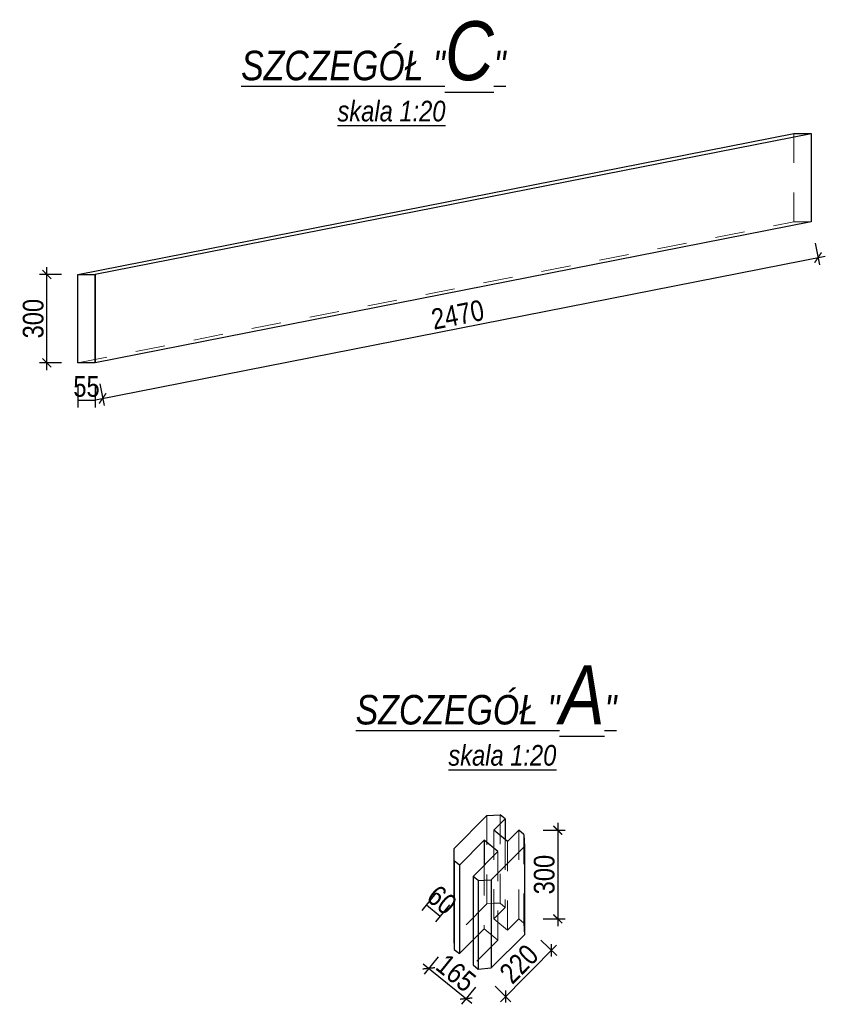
# Model space of a CAD drawing. Header units: metres. Extents: x 45702 to 45878, y -49323 to -49219.
# Tile 32 of 35: x 45841.86 to 45844.59, y -49275.31 to -49271.97. Entities that reach past the tile are written whole.
import ezdxf

# ---------------------------------------------------------------- set-up
doc = ezdxf.new("R2010")
doc.units = ezdxf.units.M
doc.linetypes.add('ACAD_ISO03W100', pattern=[30, 12, -18])
doc.layers.add('_wymiary', color=7, linetype='Continuous', lineweight=13)
doc.layers.add('wymiarowanie', color=7, linetype='Continuous')
doc.styles.add('arial_ce', font='arial.ttf')
doc.styles.add('znakn', font='ARIALN.TTF')
doc.dimstyles.new('S20_T2.50_[cm]', dxfattribs={"dimtxt": 0.05, "dimasz": 0.03, "dimexe": 0.025, "dimexo": 0.05, "dimgap": 0.01, "dimtad": 1, "dimdec": 0, "dimlfac": 100, "dimrnd": 0.01, "dimzin": 0, "dimdsep": 46, "dimtxsty": 'znakn', "dimblk": 'ARCHTICK', "dimcen": -0.03, "dimdle": 0.025, "dimclrd": 256, "dimclre": 256, "dimclrt": 7, "dimadec": 0, "dimazin": 0, "dimtfac": 1, "dimtdec": 0, "dimtix": 1, "dimtmove": 2, "dimatfit": 3, "dimfxl": 0.05, "dimfxlon": 1, "dimtolj": 1, "dimtzin": 0, "dimarcsym": 0})

# ---------------------------------------------------------------- blocks, each defined once
blk = doc.blocks.new('_ArchTick')
at = {"color": 0, "linetype": 'ByBlock', "const_width": 0.15}
blk.add_lwpolyline([(-0.5, -0.5), (0.5, 0.5)], dxfattribs=at)
blk = doc.blocks.new('*D891')
at = {"layer": '_wymiary', "lineweight": -2, "ltscale": 0.5, "transparency": 16777216}
for p, q in [((45844.5541, -49272.7309), (45844.5686, -49272.8045)), ((45842.1168, -49273.2618), (45844.5883, -49272.7752)), ((45842.1317, -49273.2079), (45842.1462, -49273.2815))]:
    blk.add_line(p, q, dxfattribs=at)
at = {"layer": 'Defpoints', "color": 0, "ltscale": 0.5, "transparency": 16777216}
for p in [(45844.54, -49272.6592), (45844.5638, -49272.78), (45842.1175, -49273.1362)]:
    blk.add_point(p, dxfattribs=at)
at = {"layer": '_wymiary', "lineweight": -2, "ltscale": 0.5, "transparency": 16777216, "xscale": 0.03, "yscale": 0.03, "zscale": 0.03}
for p, rotation in [((45844.5638, -49272.78), 11.13903175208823), ((45842.1413, -49273.257), 191.1390317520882)]:
    blk.add_blockref('_ArchTick', p, dxfattribs=dict(at, rotation=rotation))
at = {"layer": '_wymiary', "color": 7, "ltscale": 0.5, "transparency": 16777216, "insert": (45843.3437, -49272.9736), "char_height": 0.07, "attachment_point": 5, "rotation": 11.139, "style": 'znakn'}
blk.add_mtext('\\A1;2470', dxfattribs=at)
blk = doc.blocks.new('*D892')
at = {"layer": '_wymiary', "lineweight": -2, "ltscale": 0.5, "transparency": 16777216}
for p, q in [((45842.0579, -49273.2126), (45842.0579, -49273.2876)), ((45842.116, -49273.2126), (45842.116, -49273.2876)), ((45842.0579, -49273.2626), (45842.116, -49273.2626))]:
    blk.add_line(p, q, dxfattribs=at)
at = {"layer": 'Defpoints', "color": 0, "ltscale": 0.5, "transparency": 16777216}
for p in [(45842.0578, -49273.1365), (45842.116, -49273.1365), (45842.116, -49273.2626)]:
    blk.add_point(p, dxfattribs=at)
at = {"layer": '_wymiary', "color": 7, "ltscale": 0.5, "transparency": 16777216, "insert": (45842.0869, -49273.217), "char_height": 0.07, "attachment_point": 5, "rotation": 0.0081, "style": 'znakn'}
blk.add_mtext('\\A1;55', dxfattribs=at)
blk = doc.blocks.new('*D893')
at = {"layer": '_wymiary', "lineweight": -2, "ltscale": 0.5, "transparency": 16777216}
for p, q in [((45842.0023, -49272.8371), (45841.9273, -49272.8371)), ((45841.9523, -49273.1615), (45841.9523, -49272.8121)), ((45842.0023, -49273.1365), (45841.9273, -49273.1365))]:
    blk.add_line(p, q, dxfattribs=at)
at = {"layer": 'Defpoints', "color": 0, "ltscale": 0.5, "transparency": 16777216}
for p in [(45841.9523, -49272.8371), (45842.0578, -49272.8371), (45842.0578, -49273.1365)]:
    blk.add_point(p, dxfattribs=at)
at = {"layer": '_wymiary', "lineweight": -2, "ltscale": 0.5, "transparency": 16777216, "xscale": 0.03, "yscale": 0.03, "zscale": 0.03}
for p, rotation in [((45841.9523, -49272.8371), 90), ((45841.9523, -49273.1365), 270)]:
    blk.add_blockref('_ArchTick', p, dxfattribs=dict(at, rotation=rotation))
at = {"layer": '_wymiary', "color": 7, "ltscale": 0.5, "transparency": 16777216, "insert": (45841.9066, -49272.9868), "char_height": 0.07, "attachment_point": 5, "rotation": 90, "style": 'znakn'}
blk.add_mtext('\\A1;300', dxfattribs=at)
blk = doc.blocks.new('*D894')
at = {"layer": '_wymiary', "lineweight": -2, "ltscale": 0.5, "transparency": 16777216}
for p, q in [((45843.4887, -49275.3016), (45843.6787, -49275.1098)), ((45843.6256, -49275.0924), (45843.6789, -49275.1452)), ((45843.4708, -49275.2487), (45843.5241, -49275.3015))]:
    blk.add_line(p, q, dxfattribs=at)
at = {"layer": 'Defpoints', "color": 0, "ltscale": 0.5, "transparency": 16777216}
for p in [(45843.5675, -49275.0349), (45843.6611, -49275.1276), (45843.4127, -49275.1912)]:
    blk.add_point(p, dxfattribs=at)
at = {"layer": '_wymiary', "lineweight": -2, "ltscale": 0.5, "transparency": 16777216, "xscale": 0.03, "yscale": 0.03, "zscale": 0.03}
for p, rotation in [((45843.6611, -49275.1276), 45.27562089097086), ((45843.5063, -49275.2839), 225.2756208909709)]:
    blk.add_blockref('_ArchTick', p, dxfattribs=dict(at, rotation=rotation))
at = {"layer": '_wymiary', "color": 7, "ltscale": 0.5, "transparency": 16777216, "insert": (45843.5512, -49275.1735), "char_height": 0.07, "attachment_point": 5, "rotation": 45.2756, "style": 'znakn'}
blk.add_mtext('\\A1;220', dxfattribs=at)
blk = doc.blocks.new('*D895')
at = {"layer": '_wymiary', "lineweight": -2, "ltscale": 0.5, "transparency": 16777216}
for p, q in [((45843.2263, -49275.1726), (45843.3918, -49275.3066)), ((45843.2771, -49275.1495), (45843.23, -49275.2078)), ((45843.4038, -49275.252), (45843.3566, -49275.3103))]:
    blk.add_line(p, q, dxfattribs=at)
at = {"layer": 'Defpoints', "color": 0, "ltscale": 0.5, "transparency": 16777216}
for p in [(45843.3302, -49275.0839), (45843.4569, -49275.1863), (45843.3723, -49275.2908)]:
    blk.add_point(p, dxfattribs=at)
at = {"layer": '_wymiary', "lineweight": -2, "ltscale": 0.5, "transparency": 16777216, "xscale": 0.03, "yscale": 0.03, "zscale": 0.03}
for p, rotation in [((45843.2457, -49275.1883), 141.0163809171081), ((45843.3723, -49275.2908), 321.0163809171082)]:
    blk.add_blockref('_ArchTick', p, dxfattribs=dict(at, rotation=rotation))
at = {"layer": '_wymiary', "color": 7, "ltscale": 0.5, "transparency": 16777216, "insert": (45843.3378, -49275.204), "char_height": 0.07, "attachment_point": 5, "rotation": 321.0164, "style": 'znakn'}
blk.add_mtext('\\A1;165', dxfattribs=at)
blk = doc.blocks.new('*D896')
at = {"layer": '_wymiary', "lineweight": -2, "ltscale": 0.5, "transparency": 16777216}
for p, q in [((45843.2698, -49274.9342), (45843.2219, -49274.9919)), ((45843.2379, -49274.9727), (45843.2842, -49275.0112)), ((45843.3161, -49274.9727), (45843.2682, -49275.0304))]:
    blk.add_line(p, q, dxfattribs=at)
at = {"layer": 'Defpoints', "color": 0, "ltscale": 0.5, "transparency": 16777216}
for p in [(45843.3493, -49274.8385), (45843.3956, -49274.877), (45843.2842, -49275.0112)]:
    blk.add_point(p, dxfattribs=at)
at = {"layer": '_wymiary', "color": 7, "ltscale": 0.5, "transparency": 16777216, "insert": (45843.2902, -49274.9567), "char_height": 0.07, "attachment_point": 5, "rotation": 320.2952, "style": 'znakn'}
blk.add_mtext('\\A1;60', dxfattribs=at)
blk = doc.blocks.new('*D897')
at = {"layer": '_wymiary', "lineweight": -2, "ltscale": 0.5, "transparency": 16777216}
for p, q in [((45843.6826, -49274.6957), (45843.6826, -49275.0457)), ((45843.6326, -49274.7207), (45843.7076, -49274.7207)), ((45843.6326, -49275.0207), (45843.7076, -49275.0207))]:
    blk.add_line(p, q, dxfattribs=at)
at = {"layer": 'Defpoints', "color": 0, "ltscale": 0.5, "transparency": 16777216}
for p in [(45843.5504, -49274.7207), (45843.5504, -49275.0207), (45843.6826, -49275.0207)]:
    blk.add_point(p, dxfattribs=at)
at = {"layer": '_wymiary', "lineweight": -2, "ltscale": 0.5, "transparency": 16777216, "xscale": 0.03, "yscale": 0.03, "zscale": 0.03}
for p, rotation in [((45843.6826, -49274.7207), 90), ((45843.6826, -49275.0207), 270)]:
    blk.add_blockref('_ArchTick', p, dxfattribs=dict(at, rotation=rotation))
at = {"layer": '_wymiary', "color": 7, "ltscale": 0.5, "transparency": 16777216, "insert": (45843.6369, -49274.8707), "char_height": 0.07, "attachment_point": 5, "rotation": 90, "style": 'znakn'}
blk.add_mtext('\\A1;300', dxfattribs=at)

msp = doc.modelspace()

# ---------------------------------------------------------------- linework, layer by layer
at = {"layer": '_wymiary', "lineweight": 30, "ltscale": 0.5}
for p, q in [((45842.0578492, -49272.8370844), (45844.4818412, -49272.3597927)), ((45844.4818412, -49272.3597927), (45844.540011, -49272.3597927)), ((45844.540011, -49272.3597927), (45844.540011, -49272.6591768)), ((45843.3302398, -49274.7838606), (45843.4428313, -49274.6701805)), ((45843.4428313, -49274.6701805), (45843.4870226, -49274.6680305)), ((45843.5040918, -49274.6822041), (45843.4870226, -49274.6680305)), ((45843.5040918, -49274.6822041), (45843.4664796, -49274.72018)), ((45843.5040918, -49274.6822041), (45843.5040918, -49274.7514116)), ((45843.5128181, -49274.7586575), (45843.4664796, -49274.72018)), ((45843.5504303, -49274.7206816), (45843.5128181, -49274.7586575)), ((45843.5674995, -49274.7348552), (45843.5504303, -49274.7206816)), ((45843.5674995, -49274.7348552), (45843.569469, -49274.7753352)), ((45843.4327655, -49274.75422), (45843.3492785, -49274.8385141)), ((45843.4791039, -49274.7926976), (45843.4327655, -49274.75422)), ((45843.4327655, -49274.75422), (45843.4327655, -49274.839484)), ((45843.4568775, -49274.8890152), (45843.569469, -49274.7753352)), ((45843.569469, -49274.7753352), (45843.569469, -49275.0753352)), ((45843.3302398, -49274.7838606), (45843.3302398, -49275.0838606)), ((45843.4791039, -49274.7926976), (45843.3956169, -49274.8769917)), ((45843.3492785, -49274.8385141), (45843.3322092, -49274.8243405)), ((45843.3322092, -49274.8243405), (45843.3322092, -49275.1243405)), ((45843.3492785, -49274.8385141), (45843.3492785, -49275.1385141)), ((45843.4126862, -49274.8911653), (45843.3956169, -49274.8769917)), ((45843.3956169, -49274.8769917), (45843.3956169, -49275.1769917)), ((45843.4126862, -49274.8911653), (45843.4568775, -49274.8890152)), ((45843.4126862, -49274.8911653), (45843.4126862, -49275.1911653)), ((45843.4568775, -49274.8890152), (45843.4568775, -49275.1863498)), ((45843.4568775, -49275.1863498), (45843.569469, -49275.0753352)), ((45843.3302398, -49275.0838606), (45843.3322092, -49275.1243405)), ((45843.3492785, -49275.1385141), (45843.3956169, -49275.0917277)), ((45843.3322092, -49275.1243405), (45843.3492785, -49275.1385141)), ((45843.3956169, -49275.1769917), (45843.4126862, -49275.1911653)), ((45843.4126862, -49275.1911653), (45843.4568775, -49275.1863498))]:
    msp.add_line(p, q, dxfattribs=at)
at = {"layer": '_wymiary', "color": 7, "linetype": 'ACAD_ISO03W100', "ltscale": 0.001}
for p, q in [((45844.4818412, -49272.6591768), (45844.4818412, -49272.3597927)), ((45842.0578492, -49273.1364685), (45844.4818412, -49272.6591768)), ((45844.540011, -49272.6591768), (45844.4818412, -49272.6591768)), ((45843.4428313, -49274.6701805), (45843.4428313, -49274.9701805)), ((45843.4870226, -49274.6680305), (45843.4870226, -49274.9680305)), ((45843.4664796, -49274.72018), (45843.4664796, -49275.02018)), ((45843.5504303, -49274.7206816), (45843.5504303, -49275.0206816)), ((45843.5674995, -49274.7348552), (45843.5674995, -49275.0348552)), ((45843.5040918, -49274.7551131), (45843.5040918, -49274.9822041)), ((45843.5128181, -49274.7586575), (45843.5128181, -49275.0586575)), ((45843.4791039, -49274.7926976), (45843.4791039, -49275.0926976)), ((45843.4327655, -49274.8416284), (45843.4327655, -49275.05422)), ((45843.4428313, -49274.9701805), (45843.3302398, -49275.0838606)), ((45843.4664796, -49274.9680305), (45843.4428313, -49274.9701805)), ((45843.4870226, -49274.9680305), (45843.4664796, -49274.9680305)), ((45843.4664796, -49275.02018), (45843.5040918, -49274.9822041)), ((45843.5128181, -49275.0586575), (45843.4664796, -49275.02018)), ((45843.5504303, -49275.0206816), (45843.5128181, -49275.0586575)), ((45843.5674995, -49275.0348552), (45843.5504303, -49275.0206816)), ((45843.3977655, -49275.0895584), (45843.4327655, -49275.05422)), ((45843.4327655, -49275.05422), (45843.4791039, -49275.0926976)), ((45843.4791039, -49275.0926976), (45843.3956169, -49275.1769917))]:
    msp.add_line(p, q, dxfattribs=at)
at = {"layer": '_wymiary', "ltscale": 0.5}
for p, q in [((45843.3302398, -49274.7838606), (45843.3322092, -49274.8243405)), ((45843.5040918, -49274.9822041), (45843.4870226, -49274.9680305)), ((45843.569469, -49275.0753352), (45843.5674995, -49275.0348552))]:
    msp.add_line(p, q, dxfattribs=at)
at = {"layer": '_wymiary', "lineweight": 30, "ltscale": 0.5}
for points in [[(45842.116019, -49272.8364602), (45844.540011, -49272.3597927), (45844.540011, -49272.6591768), (45842.116019, -49273.1364602)], [(45842.0578492, -49272.8370844), (45842.116019, -49272.8370844), (45842.116019, -49273.1364685), (45842.0578492, -49273.1364685)]]:
    msp.add_lwpolyline(points, close=True, dxfattribs=at)

# ---------------------------------------------------------------- texts
at = {"layer": 'wymiarowanie', "color": 0, "attachment_point": 3, "style": 'arial_ce'}
for s, insert, char_height, width in [('{\\fArial Narrow|b0|i1|c238|p34;\\LSZCZEGÓŁ "\\H2x;C\\H0.5x;"}', (45843.5062794, -49271.9789571), 0.1, 1.337132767), ('{\\fArial Narrow|b0|i1|c238|p34;\\Lskala 1:20}', (45843.3022658, -49272.2485137), 0.07, 0.713745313), ('{\\fArial Narrow|b0|i1|c238|p34;\\LSZCZEGÓŁ "\\H2x;A\\H0.5x;"}', (45843.8816817, -49274.1619439), 0.1, 1.337132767), ('{\\fArial Narrow|b0|i1|c238|p34;\\Lskala 1:20}', (45843.6776681, -49274.4315004), 0.07, 0.713745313)]:
    msp.add_mtext(s, dxfattribs=dict(at, insert=insert, char_height=char_height, width=width))

# ---------------------------------------------------------------- dimensions: what is measured, and where the dimension line sits
at = {"layer": '_wymiary', "ltscale": 0.5}
for p1, p2, distance, text, picture, middle in [((45842.1175491, -49273.136159), (45844.540011, -49272.6591768), -0.1231447, '2470', '*D891', (45843.3437338, -49272.9736143)), ((45842.0578492, -49273.1364685), (45842.0578492, -49272.8370844), 0.1055198, '300', '*D893', (45841.9065893, -49272.9867764)), ((45842.0578492, -49273.1364685), (45842.116019, -49273.1364602), -0.1261776, '55', '*D892', (45842.0869455, -49273.2170451)), ((45843.3302398, -49275.0838606), (45843.4568775, -49275.1863498), -0.1344058, '165', '*D895', (45843.3377792, -49275.2040274))]:
    dim = msp.add_aligned_dim(p1=p1, p2=p2, distance=distance, text=text, dimstyle='S20_T2.50_[cm]', override={"dimtxt": 0.07, "dimlfac": 1000, "dimrnd": 0.0001}, dxfattribs=at)
    dim.commit()
    dim.dimension.update_dxf_attribs({"geometry": picture, "text_midpoint": middle})
for p1, p2, distance, picture, middle in [((45843.5504303, -49274.7206816), (45843.5504303, -49275.0206816), 0.1321996, '*D897', (45843.6368898, -49274.8706816)), ((45843.3492785, -49274.8385141), (45843.3956169, -49274.8769917), -0.1744136, '*D896', (45843.2902469, -49274.9567473)), ((45843.4126862, -49275.1911653), (45843.5674995, -49275.0348552), -0.1317509, '*D894', (45843.5512035, -49275.1735357))]:
    dim = msp.add_aligned_dim(p1=p1, p2=p2, distance=distance, dimstyle='S20_T2.50_[cm]', override={"dimtxt": 0.07, "dimlfac": 1000, "dimrnd": 0.0001}, dxfattribs=at)
    dim.commit()
    dim.dimension.update_dxf_attribs({"geometry": picture, "text_midpoint": middle})

doc.saveas('drawing.dxf')
